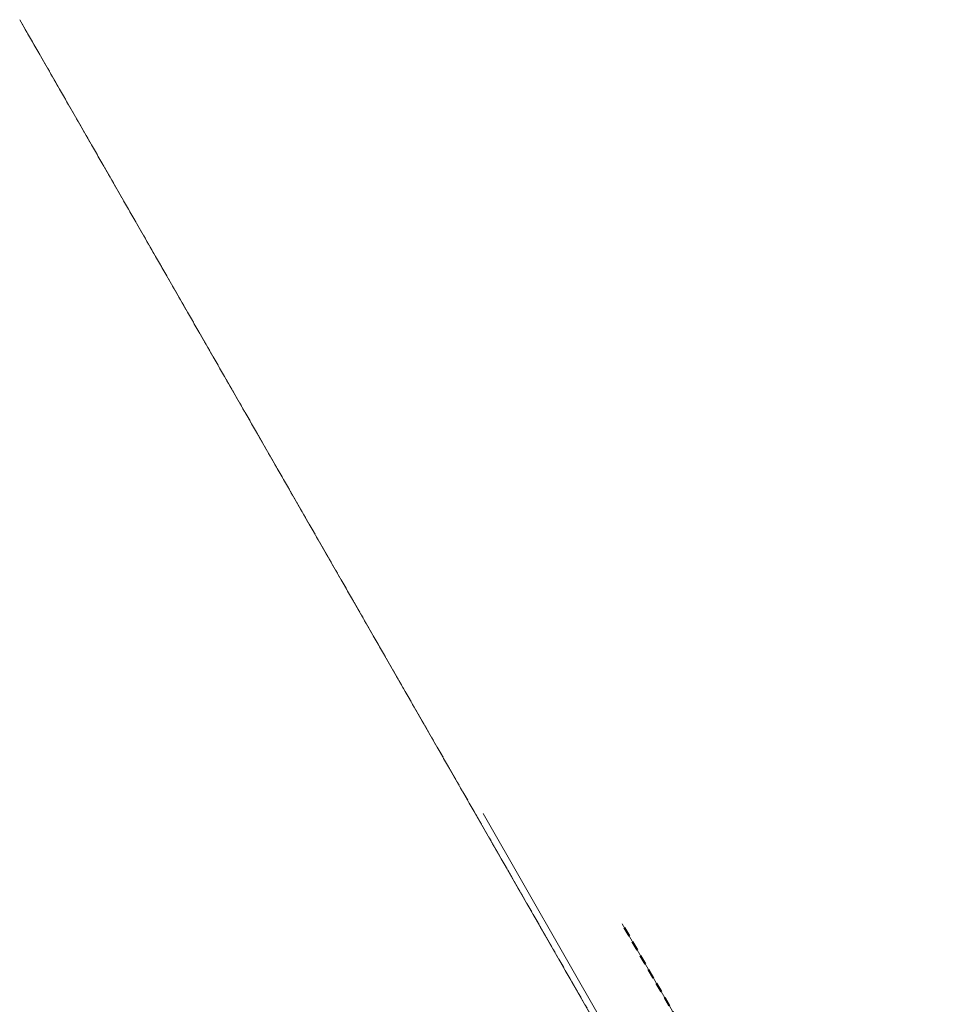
# Model space of a CAD drawing. Header units: millimetres. Extents: x 7429307 to 7429818, y 5776631 to 5777293.
# Tile 14 of 15: x 7429307 to 7429451, y 5777140 to 5777293. Entities that reach past the tile are written whole.
import ezdxf

# ---------------------------------------------------------------- set-up
doc = ezdxf.new("R2010")
doc.units = ezdxf.units.MM
for name, pattern in [('1', [0]), ('3_SUWP', [0]), ('GAO', [2.5, 1.5, -1]), ('GUK', [2, 1.5, -0.5]), ('GUZ', [1, 0.5, -0.5])]:
    doc.linetypes.add(name, pattern=pattern)
doc.layers.add('DZIALKI_L_0', color=7, linetype='1', lineweight=18)
doc.layers.add('SUWP_L_0', color=5, linetype='3_SUWP', lineweight=18)
for name, color, linetype, lineweight, true_color in [('GRANICE_L_0', 7, 'GAO', 40, 0x008000), ('KONTURY_L_0', 7, 'GUK', 18, 0x24bc24), ('UZYTKI_L_0', 7, 'GUZ', 18, 0x008000)]:
    doc.layers.add(name, color=color, linetype=linetype, lineweight=lineweight, true_color=true_color)

# ---------------------------------------------------------------- blocks, each defined once
blk = doc.blocks.new('mapa')
at = {"layer": 'DZIALKI_L_0', "linetype": '1'}
for p, q in [((-217.76, 359.81), (-346.12, 583.56)), ((-218.95, 384.66), (-252.44, 442.95))]:
    blk.add_line(p, q, dxfattribs=at)
at = {"layer": 'GRANICE_L_0', "linetype": 'GAO'}
blk.add_line((-218.95, 384.66), (-252.44, 442.95), dxfattribs=at)
blk.add_line((-218.95, 384.66), (-252.44, 442.95), dxfattribs=at)
at = {"layer": 'KONTURY_L_0', "linetype": 'GUK'}
blk.add_line((-217.76, 359.81), (-346.12, 583.56), dxfattribs=at)
at = {"layer": 'SUWP_L_0', "linetype": '3_SUWP'}
blk.add_line((-274.08, 460.09), (-202.38, 335.06), dxfattribs=at)
at = {"layer": 'UZYTKI_L_0', "linetype": 'GUZ'}
blk.add_line((-230.05, 381.23), (-346.12, 583.56), dxfattribs=at)

msp = doc.modelspace()

# ---------------------------------------------------------------- block references
at = {"layer": 'DZIALKI_L_0', "linetype": 'Continuous'}
msp.add_blockref('mapa', (7429653.09, 5776709.11), dxfattribs=at)

doc.saveas('drawing.dxf')
